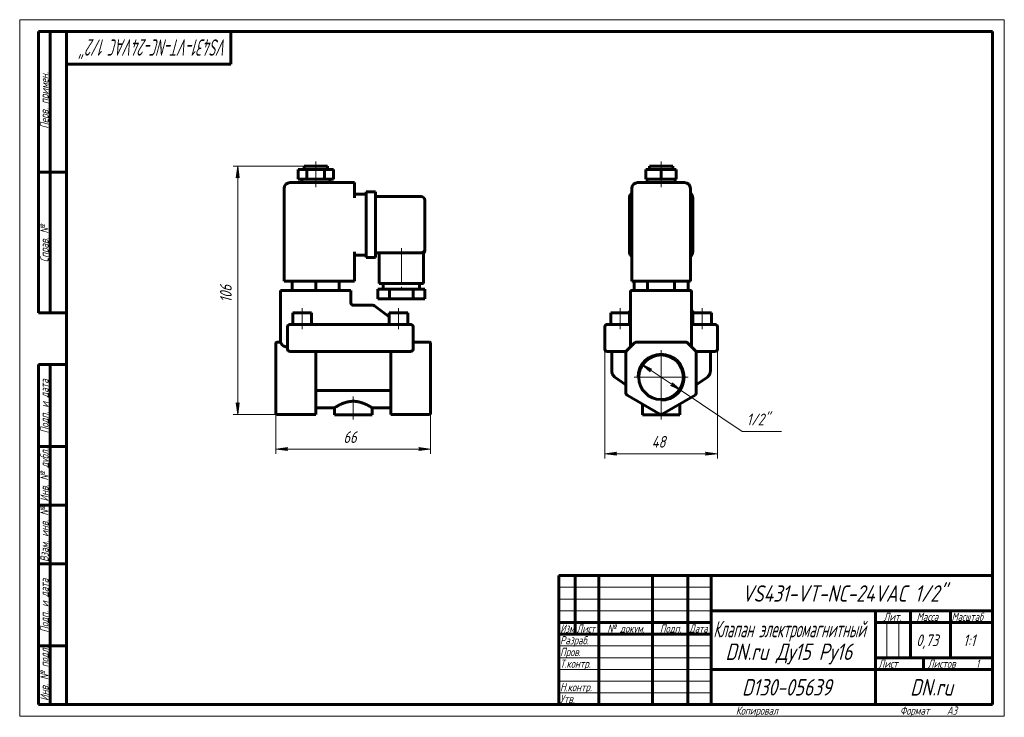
# Model space of a CAD drawing. Header units: millimetres. Extents: x 0 to 420, y 0 to 297.
import ezdxf

# ---------------------------------------------------------------- set-up
doc = ezdxf.new("R2010")
doc.units = ezdxf.units.MM
for name, pattern in [('K5LT_AXLED', [19.5, 15, -1.5, 1.5, -1.5]), ('K5LT_BASIC', [0]), ('K5LT_THIN', [0])]:
    doc.linetypes.add(name, pattern=pattern)
doc.layers.add('Системный слой', color=7, linetype='Continuous')
doc.layers.add('Системный слой (1)', color=251, linetype='Continuous', true_color=0x6c6c6c)
doc.styles.add('KDIMTEXTSTYLE', font='GOST_AU.SHX', dxfattribs={"width": 0.96, "oblique": 15, "height": 5})
doc.styles.add('KTEXTSTYLE', font='GOST_AU.SHX', dxfattribs={"width": 0.96, "height": 5})
doc.dimstyles.new('KDIMSTYLE (1.00)', dxfattribs={"dimtxt": 5, "dimasz": 1, "dimexe": 2, "dimexo": 0, "dimgap": 1, "dimtad": 1, "dimtxsty": 'KDIMTEXTSTYLE', "dimsah": 1, "dimcen": 0, "dimdle": 1, "dimadec": 0, "dimazin": 0, "dimtfac": 0.667, "dimtmove": 0, "dimatfit": 3, "dimfxl": 1, "dimtvp": 1, "dimtolj": 1, "dimtzin": 0, "dimarcsym": 0})

# ---------------------------------------------------------------- blocks, each defined once
blk = doc.blocks.new('U0')
at = {"layer": 'Системный слой (1)', "color": 150, "linetype": 'K5LT_BASIC', "lineweight": 60, "true_color": 0x0080ff}
for p, q in [((286.6, 173.33), (286.6, 173.35)), ((286.64, 173.08), (286.6, 173.33)), ((286.68, 172.98), (286.64, 173.08)), ((286.7, 172.94), (286.68, 172.98)), ((286.71, 172.92), (286.7, 172.94)), ((286.71, 172.91), (286.71, 172.92)), ((286.72, 172.91), (286.71, 172.91)), ((286.72, 172.9), (286.72, 172.91)), ((286.72, 172.89), (286.72, 172.9)), ((286.72, 172.9), (286.72, 172.9)), ((286.72, 172.9), (286.72, 172.9)), ((286.72, 172.9), (286.72, 172.9)), ((286.72, 172.9), (286.72, 172.9)), ((286.72, 172.9), (286.72, 172.9)), ((286.72, 172.9), (286.72, 172.9)), ((286.72, 172.9), (286.72, 172.9)), ((286.72, 172.9), (286.72, 172.9)), ((286.72, 172.9), (286.72, 172.9)), ((286.72, 172.9), (286.72, 172.9)), ((286.72, 172.9), (286.72, 172.9)), ((286.72, 172.9), (286.72, 172.9)), ((286.77, 172.83), (286.72, 172.89))]:
    blk.add_line(p, q, dxfattribs=at)
blk = doc.blocks.new('U1')
at = {"layer": 'Системный слой (1)', "color": 150, "linetype": 'K5LT_BASIC', "lineweight": 60, "true_color": 0x0080ff}
for p, q in [((258.6, 155.52), (258.6, 155.45)), ((258.6, 155.28), (258.6, 155.15))]:
    blk.add_line(p, q, dxfattribs=at)
blk = doc.blocks.new('U2')
at = {"layer": 'Системный слой (1)', "color": 150, "linetype": 'K5LT_BASIC', "lineweight": 60, "true_color": 0x0080ff}
for p, q in [((260.43, 172.83), (260.48, 172.89)), ((260.48, 172.89), (260.49, 172.9)), ((260.49, 172.91), (260.5, 172.92)), ((260.49, 172.9), (260.49, 172.91)), ((260.49, 172.91), (260.49, 172.91)), ((260.49, 172.9), (260.49, 172.9)), ((260.49, 172.9), (260.49, 172.9)), ((260.49, 172.9), (260.49, 172.9)), ((260.49, 172.9), (260.49, 172.9)), ((260.49, 172.9), (260.49, 172.9)), ((260.49, 172.9), (260.49, 172.9)), ((260.49, 172.9), (260.49, 172.9)), ((260.49, 172.9), (260.49, 172.9)), ((260.49, 172.9), (260.49, 172.9)), ((260.49, 172.9), (260.49, 172.9)), ((260.49, 172.9), (260.49, 172.9)), ((260.49, 172.9), (260.49, 172.9)), ((260.5, 172.92), (260.51, 172.94)), ((260.51, 172.94), (260.53, 172.98)), ((260.53, 172.98), (260.56, 173.08)), ((260.56, 173.08), (260.6, 173.33)), ((260.6, 173.33), (260.6, 173.35))]:
    blk.add_line(p, q, dxfattribs=at)
blk = doc.blocks.new('U3')
at = {"layer": 'Системный слой (1)', "color": 150, "linetype": 'K5LT_BASIC', "lineweight": 60, "true_color": 0x0080ff}
for p, q in [((288.6, 155.52), (288.6, 155.45)), ((288.6, 155.28), (288.6, 155.15))]:
    blk.add_line(p, q, dxfattribs=at)
blk = doc.blocks.new('U4')
at = {"layer": 'Системный слой (1)', "color": 150, "linetype": 'K5LT_BASIC', "lineweight": 60, "true_color": 0x0080ff}
for p, q in [((286.6, 181.57), (286.6, 173.35)), ((286.6, 173.35), (286.6, 157.57))]:
    blk.add_line(p, q, dxfattribs=at)
blk = doc.blocks.new('U5')
at = {"layer": 'Системный слой (1)', "color": 30, "linetype": 'K5LT_AXLED', "lineweight": 18, "true_color": 0xff8000}
for q in [(273.6, 156.07), (262.1, 144.57), (285.1, 144.57), (273.6, 133.07)]:
    blk.add_line((273.6, 144.57), q, dxfattribs=at)
blk = doc.blocks.new('D0')
at = {"layer": 'Системный слой (1)'}
for points in [[(254.1, 111.96), (254.6, 112.61), (249.6, 111.96), (254.6, 111.3)], [(297.6, 111.96), (292.6, 112.61), (293.1, 111.96), (292.6, 111.3)]]:
    blk.add_hatch(color=7, dxfattribs=at).paths.add_polyline_path(points)
at = {"layer": 'Системный слой (1)', "color": 7, "linetype": 'K5LT_THIN', "lineweight": 18}
for p, q in [((249.6, 161.32), (249.6, 109.96)), ((297.6, 161.32), (297.6, 109.96)), ((249.6, 111.96), (254.6, 112.61)), ((254.6, 111.3), (249.6, 111.96)), ((254.6, 112.61), (254.1, 111.96)), ((254.1, 111.96), (254.6, 111.3)), ((293.1, 111.96), (292.6, 112.61)), ((292.6, 112.61), (297.6, 111.96)), ((297.6, 111.96), (292.6, 111.3)), ((292.6, 111.3), (293.1, 111.96))]:
    blk.add_line(p, q, dxfattribs=at)
blk.add_wipeout([(269.58, 112.96), (269.58, 120.34), (277.3, 120.34), (277.3, 112.96)]).dxf.layer = 'Системный слой (1)'
blk.add_line((249.6, 111.96), (297.6, 111.96), dxfattribs=at)
at = {"layer": 'Системный слой (1)', "color": 7, "insert": (269.58, 119.54), "char_height": 5, "attachment_point": 1, "style": 'KTEXTSTYLE'}
blk.add_mtext('\\H5.0;\\W1.000;\\Q15;\\Q15;\\W0.965;48', dxfattribs=at)
blk = doc.blocks.new('KDIMARROW_01')
at = {"layer": 'Системный слой'}
blk.add_hatch(color=0, dxfattribs=at).paths.add_polyline_path([(0, 0), (-5, 0.66), (-4.5, 0), (-5, -0.66)])
at = {"layer": 'Системный слой', "color": 0, "linetype": 'K5LT_THIN', "lineweight": 18}
for p, q in [((-4.5, 0), (-5, 0.66)), ((-5, 0.66), (0, 0)), ((0, 0), (-5, -0.66)), ((-5, -0.66), (-4.5, 0))]:
    blk.add_line(p, q, dxfattribs=at)
at = {"layer": 'Системный слой (1)', "color": 0, "linetype": 'K5LT_THIN', "lineweight": 18}
blk.add_line((109.29, 144.57), (108.29, 144.57), dxfattribs=at)
blk = doc.blocks.new('D1')
at = {"layer": 'Системный слой (1)'}
for points in [[(269.61, 148.03), (265.08, 150.26), (268.87, 146.93), (268.83, 147.76)], [(282.12, 138.87), (278.33, 142.2), (278.38, 141.37), (277.6, 141.1)]]:
    blk.add_hatch(color=7, dxfattribs=at).paths.add_polyline_path(points)
at = {"layer": 'Системный слой (1)', "color": 7, "linetype": 'K5LT_THIN', "lineweight": 18}
for p, q in [((265.08, 150.26), (269.61, 148.03)), ((268.87, 146.93), (265.08, 150.26)), ((265.08, 150.26), (282.12, 138.87)), ((269.61, 148.03), (268.83, 147.76)), ((268.83, 147.76), (268.87, 146.93)), ((277.6, 141.1), (278.38, 141.37)), ((282.12, 138.87), (277.6, 141.1)), ((278.38, 141.37), (278.33, 142.2)), ((278.33, 142.2), (282.12, 138.87))]:
    blk.add_line(p, q, dxfattribs=at)
blk.add_wipeout([(310.12, 122.49), (310.12, 129.87), (322.41, 129.87), (322.41, 122.49)]).dxf.layer = 'Системный слой (1)'
for p, q in [((282.12, 138.87), (308.12, 121.49)), ((308.12, 121.49), (324.92, 121.49))]:
    blk.add_line(p, q, dxfattribs=at)
at = {"layer": 'Системный слой (1)', "color": 7, "insert": (310.12, 129.08), "char_height": 5, "attachment_point": 1, "style": 'KTEXTSTYLE'}
blk.add_mtext('\\H5.0;\\W1.000;\\Q15;\\Q15;\\W0.965;1/2"', dxfattribs=at)
blk = doc.blocks.new('U6')
at = {"layer": 'Системный слой (1)', "color": 150, "linetype": 'K5LT_BASIC', "lineweight": 60, "true_color": 0x0080ff}
for p, q in [((126.29, 131.57), (134.29, 131.57)), ((150.29, 131.57), (158.29, 131.57))]:
    blk.add_line(p, q, dxfattribs=at)
blk = doc.blocks.new('U7')
at = {"layer": 'Системный слой (1)', "color": 150, "linetype": 'K5LT_BASIC', "lineweight": 60, "true_color": 0x0080ff}
for p, q in [((172.79, 199.07), (172.79, 199.07)), ((172.79, 199.07), (172.79, 198.68)), ((172.79, 198.68), (172.79, 198.68)), ((172.79, 198.68), (172.79, 198.68))]:
    blk.add_line(p, q, dxfattribs=at)
blk = doc.blocks.new('D2')
at = {"layer": 'Системный слой (1)'}
for points in [[(109.29, 113.96), (114.29, 114.61), (113.79, 113.96), (114.29, 113.3)], [(170.29, 113.3), (175.29, 113.96), (170.29, 114.61), (170.79, 113.96)]]:
    blk.add_hatch(color=7, dxfattribs=at).paths.add_polyline_path(points)
at = {"layer": 'Системный слой (1)', "color": 7, "linetype": 'K5LT_THIN', "lineweight": 18}
for p, q in [((109.29, 129.29), (109.29, 111.96)), ((175.29, 129.29), (175.29, 111.96)), ((109.29, 113.96), (114.29, 114.61)), ((114.29, 113.3), (109.29, 113.96)), ((114.29, 114.61), (113.79, 113.96)), ((113.79, 113.96), (114.29, 113.3)), ((170.79, 113.96), (170.29, 114.61)), ((170.29, 114.61), (175.29, 113.96)), ((175.29, 113.96), (170.29, 113.3)), ((170.29, 113.3), (170.79, 113.96))]:
    blk.add_line(p, q, dxfattribs=at)
blk.add_wipeout([(138.08, 114.96), (138.08, 122.34), (146.17, 122.34), (146.17, 114.96)]).dxf.layer = 'Системный слой (1)'
blk.add_line((109.29, 113.96), (175.29, 113.96), dxfattribs=at)
at = {"layer": 'Системный слой (1)', "color": 7, "insert": (138.08, 121.54), "char_height": 5, "attachment_point": 1, "style": 'KTEXTSTYLE'}
blk.add_mtext('\\H5.0;\\W1.000;\\Q15;\\Q15;\\W0.965;66', dxfattribs=at)
blk = doc.blocks.new('D3')
at = {"layer": 'Системный слой (1)'}
for points in [[(93.69, 229.57), (93.03, 234.57), (92.37, 229.57), (93.03, 230.07)], [(93.03, 128.72), (93.69, 133.72), (93.03, 133.22), (92.37, 133.72)]]:
    blk.add_hatch(color=7, dxfattribs=at).paths.add_polyline_path(points)
at = {"layer": 'Системный слой (1)', "color": 7, "linetype": 'K5LT_THIN', "lineweight": 18}
for p, q in [((121.29, 234.57), (91.03, 234.57)), ((92.37, 229.57), (93.03, 234.57)), ((93.03, 234.57), (93.69, 229.57)), ((93.03, 230.07), (92.37, 229.57)), ((93.69, 229.57), (93.03, 230.07)), ((93.03, 128.72), (92.37, 133.72)), ((92.37, 133.72), (93.03, 133.22)), ((93.03, 133.22), (93.69, 133.72)), ((93.69, 133.72), (93.03, 128.72)), ((118.04, 128.72), (91.03, 128.72))]:
    blk.add_line(p, q, dxfattribs=at)
blk.add_wipeout([(92.03, 176.43), (84.65, 176.43), (84.65, 186.44), (92.03, 186.44)]).dxf.layer = 'Системный слой (1)'
blk.add_line((93.03, 234.57), (93.03, 128.72), dxfattribs=at)
at = {"layer": 'Системный слой (1)', "color": 7, "insert": (85.45, 176.43), "char_height": 5, "attachment_point": 1, "rotation": 90, "style": 'KTEXTSTYLE'}
blk.add_mtext('\\H5.0;\\W1.000;\\Q15;\\Q15;\\W0.965;106', dxfattribs=at)
blk = doc.blocks.new('U8')
at = {"color": 7, "linetype": 'K5LT_THIN', "lineweight": 18}
for p, q in [((0, 0), (0, 297)), ((0, 297), (420, 297)), ((420, 297), (420, 0)), ((230, 55), (295, 55)), ((230, 50), (295, 50)), ((230, 45), (295, 45)), ((369.96, 25), (369.96, 40)), ((374.98, 25), (374.98, 40)), ((230, 30), (295, 30)), ((230, 25), (295, 25)), ((230, 20), (295, 20)), ((230, 15), (295, 15)), ((230, 10), (295, 10)), ((420, 0), (0, 0))]:
    blk.add_line(p, q, dxfattribs=at)
at = {"color": 150, "linetype": 'K5LT_BASIC', "lineweight": 60, "true_color": 0x0080ff}
for p, q in [((8, 172), (8, 292)), ((20, 292), (8, 292)), ((13, 172), (13, 292)), ((20, 5), (20, 292)), ((20, 292), (415, 292)), ((90, 292), (90, 278)), ((415, 292), (415, 5)), ((90, 278), (20, 278)), ((20, 232), (8, 232)), ((20, 172), (8, 172)), ((8, 5), (8, 150)), ((20, 150), (8, 150)), ((13, 5), (13, 150)), ((20, 115), (8, 115)), ((20, 90), (8, 90)), ((20, 65), (8, 65)), ((230, 60), (415, 60)), ((230, 5), (230, 60)), ((237, 35), (237, 60)), ((247, 5), (247, 60)), ((270, 5), (270, 60)), ((285, 5), (285, 60)), ((295, 5), (295, 60)), ((295, 45), (415, 45)), ((365, 5), (365, 45)), ((380, 25), (380, 45)), ((397, 25), (397, 45)), ((230, 40), (295, 40)), ((365, 40), (380, 40)), ((380, 40), (415, 40)), ((230, 35), (295, 35)), ((20, 30), (8, 30)), ((365, 25), (415, 25)), ((385.57, 20), (385.57, 25)), ((295, 20), (365, 20)), ((365, 20), (415, 20)), ((20, 5), (8, 5)), ((415, 5), (20, 5))]:
    blk.add_line(p, q, dxfattribs=at)
at = {"color": 7, "attachment_point": 1, "style": 'KTEXTSTYLE'}
for s, insert, char_height, rotation in [('\\H5.0;\\W1.000;\\Q15;\\Q15;\\W0.682;\\H7.00;VS431-VT-NC-24VAC 1/2"', (88.63, 281.64), 7, 180), ('\\H5.0;\\W1.000;\\Q15;\\Q15;\\W0.965;\\H3.50;Перв. примен.', (8.82, 250.52), 3.5, 90), ('\\H5.0;\\W1.000;\\Q15;\\Q15;\\W0.965;\\H3.50;Справ. №', (8.82, 193.63), 3.5, 90), ('\\H5.0;\\W1.000;\\Q15;\\Q15;\\W0.965;\\H3.50;Подп. и дата', (8.82, 120.66), 3.5, 90), ('\\H5.0;\\W1.000;\\Q15;\\Q15;\\W0.965;\\H3.50;Инв. № дубл.', (8.82, 91.57), 3.5, 90), ('\\H5.0;\\W1.000;\\Q15;\\Q15;\\W0.965;\\H3.50;Взам. инв. №', (8.82, 65.8), 3.5, 90), ('\\H5.0;\\W1.000;\\Q15;\\Q15;\\W0.965;\\H3.50;Подп. и дата', (8.82, 35.66), 3.5, 90), ('\\H5.0;\\W1.000;\\Q15;\\Q15;\\W0.965;\\H3.50;Инв. № подл.', (8.82, 6.57), 3.5, 90)]:
    blk.add_mtext(s, dxfattribs=dict(at, insert=insert, char_height=char_height, rotation=rotation))
for s, insert, char_height in [('\\H5.0;\\W1.000;\\Q15;\\Q15;\\W0.965;\\H7.00;VS431-VT-NC-24VAC 1/2"', (308.07, 55.86), 7), ('\\H5.0;\\W1.000;\\Q15;\\Q15;\\W0.965;\\H3.50;Лит.', (368.47, 44.18), 3.5), ('\\H5.0;\\W1.000;\\Q15;\\Q15;\\W0.965;\\H3.50;Масса', (382.58, 44.18), 3.5), ('\\H5.0;\\W1.000;\\Q15;\\Q15;\\W0.930;\\H3.50;Масштаб', (397.52, 44.18), 3.5), ('\\H5.0;\\W1.000;\\Q15;\\Q15;\\W0.784;\\H3.50;Изм.', (230.62, 39.18), 3.5), ('\\H5.0;\\W1.000;\\Q15;\\Q15;\\W0.799;\\H3.50;Лист', (237.61, 39.18), 3.5), ('\\H5.0;\\W1.000;\\Q15;\\Q15;\\W0.965;\\H3.50;№ докум.', (250.63, 39.18), 3.5), ('\\H5.0;\\W1.000;\\Q15;\\Q15;\\W0.965;\\H3.50;Подп.', (273.1, 39.18), 3.5), ('\\H5.0;\\W1.000;\\Q15;\\Q15;\\W0.799;\\H3.50;Дата', (285.61, 39.18), 3.5), ('\\H5.0;\\W1.000;\\Q15;\\Q15;\\W0.672;\\H7.00;Клапан электромагнитный', (295.88, 40.69), 7), ('\\H5.0;\\W1.000;\\Q15;\\Q15;\\W0.965;\\H3.50;Разраб.', (230.5, 34.18), 3.5), ('\\H5.0;\\W1.000;\\Q15;\\Q15;\\W0.965;0,73', (382.43, 34.9), 5), ('\\H5.0;\\W1.000;\\Q15;\\Q15;\\W0.965;{\\c16711680;1:1}', (402.44, 34.9), 5), ('\\H5.0;\\W1.000;\\Q15;\\Q15;\\W0.965;\\H7.00;DN.ru Ду15 Ру16', (301.04, 31.02), 7), ('\\H5.0;\\W1.000;\\Q15;\\Q15;\\W0.965;\\H3.50;Пров.', (230.5, 29.18), 3.5), ('\\H5.0;\\W1.000;\\Q15;\\Q15;\\W0.965;\\H3.50;Т.контр.', (230.5, 24.18), 3.5), ('\\H5.0;\\W1.000;\\Q15;\\Q15;\\W0.965;\\H3.50;Лист', (366.32, 24.18), 3.5), ('\\H5.0;\\W1.000;\\Q15;\\Q15;\\W0.965;\\H3.50;Листов', (387.36, 24.18), 3.5), ('\\H5.0;\\W1.000;\\Q15;\\Q15;\\W0.965;\\H3.50;1', (407.91, 24.18), 3.5), ('\\H5.0;\\W1.000;\\Q15;\\Q15;\\W0.965;\\H3.50;Н.контр.', (230.5, 14.18), 3.5), ('\\H5.0;\\W1.000;\\Q15;\\Q15;\\W0.965;\\H7.00;D130-05639', (308.08, 15.86), 7), ('\\H5.0;\\W1.000;\\Q15;\\Q15;\\W0.965;\\H7.00;DN.ru', (379.84, 15.86), 7), ('\\H5.0;\\W1.000;\\Q15;\\Q15;\\W0.965;\\H3.50;Утв.', (230.5, 9.18), 3.5), ('\\H5.0;\\W1.000;\\Q15;\\Q15;\\W0.965;\\H3.50;Копировал', (305.5, 4.18), 3.5), ('\\H5.0;\\W1.000;\\Q15;\\Q15;\\W0.965;\\H3.50;Формат', (375.5, 4.18), 3.5), ('\\H5.0;\\W1.000;\\Q15;\\Q15;\\W0.965;\\H3.50;A3', (395.5, 4.18), 3.5)]:
    blk.add_mtext(s, dxfattribs=dict(at, insert=insert, char_height=char_height))

msp = doc.modelspace()

# ---------------------------------------------------------------- linework, layer by layer
at = {"layer": 'Системный слой (1)', "color": 30, "linetype": 'K5LT_AXLED', "lineweight": 18, "true_color": 0xff8000}
for p, q in [((126.294, 231.065), (126.294, 236.565)), ((273.603, 231.065), (273.603, 236.565)), ((126.294, 225.565), (126.294, 231.065)), ((273.603, 225.565), (273.603, 231.065)), ((162.794, 199.565), (162.794, 180.065)), ((120.544, 165.065), (120.544, 174.065)), ((161.544, 165.065), (161.544, 174.065)), ((256.103, 165.065), (256.103, 174.065)), ((291.103, 165.065), (291.103, 174.065)), ((142.294, 136.318), (142.294, 126.565)), ((273.603, 126.565), (273.603, 136.318))]:
    msp.add_line(p, q, dxfattribs=at)
at = {"layer": 'Системный слой (1)', "color": 150, "linetype": 'K5LT_BASIC', "lineweight": 60, "true_color": 0x0080ff}
for p, q in [((118.794, 229.065), (118.794, 233.065)), ((118.794, 233.065), (122.544, 233.065)), ((121.294, 234.565), (131.294, 234.565)), ((121.294, 233.065), (121.294, 234.565)), ((122.544, 233.065), (130.044, 233.065)), ((122.544, 229.065), (122.544, 233.065)), ((130.044, 233.065), (133.794, 233.065)), ((130.044, 229.065), (130.044, 233.065)), ((131.294, 233.065), (131.294, 234.565)), ((133.794, 229.065), (133.794, 233.065)), ((267.108, 233.065), (273.603, 233.065)), ((267.108, 229.065), (267.108, 233.065)), ((268.603, 234.565), (278.603, 234.565)), ((268.603, 233.065), (268.603, 234.565)), ((273.603, 229.065), (273.603, 233.065)), ((273.603, 233.065), (280.098, 233.065)), ((278.603, 233.065), (278.603, 234.565)), ((280.098, 229.065), (280.098, 233.065)), ((142.794, 227.565), (115.294, 227.565)), ((118.794, 229.065), (122.544, 229.065)), ((120.294, 227.565), (120.294, 229.065)), ((122.544, 229.065), (130.044, 229.065)), ((130.044, 229.065), (133.794, 229.065)), ((132.294, 227.565), (132.294, 229.065)), ((142.794, 227.565), (142.794, 225.065)), ((283.603, 227.565), (263.603, 227.565)), ((267.108, 229.065), (273.603, 229.065)), ((267.603, 227.565), (267.603, 229.065)), ((273.603, 229.065), (280.098, 229.065)), ((279.603, 227.565), (279.603, 229.065)), ((112.794, 185.565), (112.794, 225.065)), ((142.794, 221.065), (142.794, 225.065)), ((147.794, 221.065), (147.794, 223.565)), ((147.794, 223.565), (151.794, 223.565)), ((151.794, 223.565), (151.794, 221.065)), ((261.103, 185.565), (261.103, 225.065)), ((286.103, 185.565), (286.103, 225.065)), ((142.794, 222.565), (147.794, 222.565)), ((147.794, 221.065), (147.794, 198.065)), ((151.794, 221.565), (171.294, 221.565)), ((151.794, 221.065), (151.794, 198.065)), ((172.794, 220.065), (172.794, 199.065)), ((260.103, 198.065), (260.103, 221.065)), ((287.103, 221.065), (287.103, 198.065)), ((142.794, 185.565), (142.794, 198.065)), ((147.794, 195.565), (147.794, 198.065)), ((151.794, 198.065), (151.794, 195.565)), ((151.794, 197.565), (171.294, 197.565)), ((153.294, 197.565), (153.294, 184.565)), ((171.294, 197.565), (172.294, 197.565)), ((172.294, 197.565), (172.294, 184.565)), ((172.794, 199.065), (172.794, 198.683)), ((172.794, 198.807), (172.794, 198.822)), ((172.794, 198.683), (172.794, 198.683)), ((172.794, 198.683), (172.794, 198.683)), ((142.794, 196.565), (147.794, 196.565)), ((147.794, 195.565), (151.794, 195.565)), ((115.294, 185.565), (112.794, 185.565)), ((115.294, 185.565), (142.794, 185.565)), ((116.294, 185.565), (116.294, 181.565)), ((126.294, 185.565), (126.294, 181.565)), ((136.294, 185.565), (136.294, 181.565)), ((263.603, 185.565), (261.103, 185.565)), ((262.056, 185.565), (262.056, 181.565)), ((263.603, 185.565), (283.603, 185.565)), ((267.829, 185.565), (267.829, 181.565)), ((279.376, 185.565), (279.376, 181.565)), ((286.103, 185.565), (283.603, 185.565)), ((285.15, 185.565), (285.15, 181.565)), ((111.294, 181.565), (111.294, 159.565)), ((111.294, 181.565), (113.794, 181.565)), ((138.794, 181.565), (113.794, 181.565)), ((138.794, 181.565), (141.294, 181.565)), ((141.294, 181.565), (141.294, 176.055)), ((152.794, 182.065), (152.794, 178.065)), ((157.794, 182.065), (152.794, 182.065)), ((172.294, 184.565), (153.294, 184.565)), ((155.044, 184.565), (155.044, 182.065)), ((167.794, 182.065), (157.794, 182.065)), ((157.794, 182.065), (157.794, 178.065)), ((167.794, 182.065), (167.794, 178.065)), ((172.794, 182.065), (167.794, 182.065)), ((170.544, 184.565), (170.544, 182.065)), ((172.794, 182.065), (172.794, 178.065)), ((260.603, 181.565), (263.103, 181.565)), ((260.603, 181.565), (260.603, 157.565)), ((284.103, 181.565), (263.103, 181.565)), ((284.103, 181.565), (286.603, 181.565)), ((157.794, 178.065), (152.794, 178.065)), ((167.794, 178.065), (157.794, 178.065)), ((172.794, 178.065), (167.794, 178.065)), ((141.294, 176.21), (141.294, 176.055)), ((141.294, 176.055), (141.294, 176.055)), ((141.294, 176.055), (141.294, 176.055)), ((142.294, 175.275), (142.294, 175.275)), ((150.706, 175.275), (142.294, 175.275)), ((151.312, 175.071), (157.544, 170.325)), ((260.487, 172.902), (259.388, 172.065)), ((286.719, 172.902), (287.817, 172.065)), ((116.544, 172.065), (124.544, 172.065)), ((116.544, 167.065), (116.544, 172.065)), ((124.544, 167.065), (124.544, 172.065)), ((157.544, 167.065), (157.544, 172.065)), ((157.544, 172.065), (165.544, 172.065)), ((165.544, 167.065), (165.544, 172.065)), ((252.103, 172.065), (260.103, 172.065)), ((252.103, 167.065), (252.103, 172.065)), ((260.103, 167.065), (260.103, 172.065)), ((287.103, 172.065), (295.103, 172.065)), ((287.103, 167.065), (287.103, 172.065)), ((295.103, 167.065), (295.103, 172.065)), ((114.294, 166.065), (114.294, 156.565)), ((115.294, 167.065), (117.294, 167.065)), ((164.794, 167.065), (117.294, 167.065)), ((164.794, 167.065), (166.794, 167.065)), ((167.794, 156.565), (167.794, 166.065)), ((249.603, 166.065), (249.603, 156.565)), ((250.603, 167.065), (252.603, 167.065)), ((252.603, 167.065), (260.603, 167.065)), ((286.603, 167.065), (294.603, 167.065)), ((294.603, 167.065), (296.603, 167.065)), ((297.603, 166.065), (297.603, 156.565)), ((109.294, 158.919), (109.294, 159.065)), ((109.294, 155.505), (109.294, 158.919)), ((109.294, 155.151), (109.294, 155.505)), ((111.295, 159.565), (109.794, 159.565)), ((113.794, 157.565), (114.294, 157.565)), ((117.294, 155.565), (115.294, 155.565)), ((117.294, 155.565), (164.794, 155.565)), ((126.294, 137.803), (126.294, 155.565)), ((158.294, 137.803), (158.294, 155.565)), ((166.794, 155.565), (164.794, 155.565)), ((167.794, 159.565), (174.794, 159.565)), ((175.294, 159.065), (175.294, 158.919)), ((175.294, 155.505), (175.294, 158.919)), ((175.294, 155.505), (175.294, 155.151)), ((252.603, 155.565), (250.603, 155.565)), ((252.603, 155.565), (252.603, 147.09)), ((252.603, 155.565), (258.603, 155.565)), ((258.603, 155.565), (258.892, 155.855)), ((258.603, 155.565), (258.603, 155.151)), ((262.31, 159.272), (258.896, 155.858)), ((284.189, 159.565), (263.017, 159.565)), ((288.31, 155.858), (284.896, 159.272)), ((288.603, 155.565), (288.313, 155.855)), ((288.603, 155.565), (288.603, 155.565)), ((288.603, 155.565), (288.603, 155.151)), ((288.603, 155.565), (294.603, 155.565)), ((294.603, 155.565), (294.603, 147.09)), ((296.603, 155.565), (294.603, 155.565)), ((109.294, 137.803), (109.294, 155.151)), ((175.294, 137.803), (175.294, 155.151)), ((258.603, 155.151), (258.603, 137.803)), ((288.603, 137.803), (288.603, 155.151)), ((258.603, 141.265), (253.861, 144.647)), ((293.345, 144.647), (288.603, 141.265)), ((127.305, 138.917), (157.282, 138.917)), ((109.294, 137.37), (109.294, 137.803)), ((109.294, 129.287), (109.294, 137.37)), ((126.294, 137.803), (126.294, 136.937)), ((126.294, 128.854), (126.294, 136.937)), ((158.294, 136.937), (158.294, 137.803)), ((158.294, 128.854), (158.294, 136.937)), ((175.294, 137.803), (175.294, 137.37)), ((175.294, 129.287), (175.294, 137.37)), ((259.103, 136.937), (273.103, 128.854)), ((274.103, 128.854), (288.103, 136.937)), ((134.294, 131.565), (134.294, 128.565)), ((150.294, 131.565), (150.294, 128.565)), ((265.603, 133.184), (265.603, 128.565)), ((281.603, 133.184), (281.603, 128.565)), ((109.294, 129.22), (109.294, 129.287)), ((109.794, 128.72), (126.294, 128.72)), ((126.294, 128.854), (126.294, 128.72)), ((150.294, 128.565), (134.294, 128.565)), ((158.294, 128.72), (158.294, 128.854)), ((158.294, 128.72), (174.794, 128.72)), ((175.294, 129.287), (175.294, 129.22)), ((281.603, 128.565), (265.603, 128.565))]:
    msp.add_line(p, q, dxfattribs=at)
msp.add_circle((273.603, 144.565), 9.5, dxfattribs=at)
for centre, radius, start, end in [((115.294, 225.065), 2.5, 90, 180), ((263.603, 225.065), 2.5, 90, 180), ((283.603, 225.065), 2.5, 0, 90), ((262.603, 221.065), 2.5, 126.8699, 180), ((284.603, 221.065), 2.5, 0, 53.1301), ((171.294, 220.065), 1.5, 0, 90), ((171.294, 199.065), 1.5, 270, 0), ((171.294, 199.065), 1.5, 270.44711, 0), ((171.294, 198.683), 1.5, 311.81031, 0), ((262.603, 198.065), 2.5, 180, 233.1301), ((284.603, 198.065), 2.5, 306.8699, 0), ((142.294, 176.275), 1, 180, 270), ((150.706, 174.275), 1, 52.70853, 90), ((115.294, 166.065), 1, 90, 180), ((166.794, 166.065), 1, 0, 90), ((250.603, 166.065), 1, 90, 180), ((296.603, 166.065), 1, 0, 90), ((109.794, 159.065), 0.5, 90, 180), ((115.294, 156.565), 1, 180, 270), ((166.794, 156.565), 1, 270, 0), ((174.794, 159.065), 0.5, 0, 90), ((250.603, 156.565), 1, 180, 270), ((259.603, 155.151), 1, 135, 180), ((263.017, 158.565), 1, 90, 135), ((284.189, 158.565), 1, 45, 90), ((287.603, 155.151), 1, 0, 45), ((296.603, 156.565), 1, 270, 0), ((259.603, 137.803), 1, 180, 240), ((287.603, 137.803), 1, 300, 0), ((109.794, 129.22), 0.5, 180, 270), ((174.794, 129.22), 0.5, 270, 0), ((273.603, 129.72), 1, 240, 300)]:
    msp.add_arc(centre, radius, start, end, dxfattribs=at)
at = {"layer": 'Системный слой (1)', "color": 7, "linetype": 'K5LT_THIN', "lineweight": 18}
msp.add_arc((273.603, 144.565), 10.247, 270, 180, dxfattribs=at)
at = {"layer": 'Системный слой (1)', "color": 150, "linetype": 'K5LT_BASIC', "lineweight": 60, "true_color": 0x0080ff}
for start_param, end_param in [(0.0004646, 0.0005387), (0, 0.0002688), (0.0002688, 0.0004646)]:
    msp.add_ellipse((142.294, 176.055), major_axis=(-1, 0), ratio=0.8913849, start_param=start_param, end_param=end_param, dxfattribs=at)
for points, knots in [([(172.794, 198.683), (172.794, 198.683), (172.794, 198.683), (172.794, 198.679), (172.794, 198.675), (172.793, 198.667), (172.793, 198.663), (172.793, 198.65), (172.793, 198.641), (172.792, 198.616), (172.791, 198.599), (172.788, 198.548), (172.784, 198.514), (172.771, 198.415), (172.758, 198.35), (172.722, 198.221), (172.7, 198.158), (172.648, 198.035), (172.618, 197.975), (172.549, 197.86), (172.511, 197.805), (172.428, 197.7), (172.384, 197.651), (172.329, 197.598), (172.322, 197.592), (172.314, 197.584), (172.313, 197.583), (172.306, 197.577), (172.3, 197.571), (172.294, 197.565)], [0.0015295, 0.0015295, 0.0015295, 0.0015295, 0.0061182, 0.0061182, 0.146493, 0.146493, 0.2975747, 0.2975747, 0.599738, 0.599738, 1.2040646, 1.2040646, 2.4127178, 2.4127178, 4.7757915, 4.7757915, 7.1589078, 7.1589078, 9.54946, 9.54946, 11.9358385, 11.9358385, 14.3022232, 14.3022232, 14.6500446, 14.6500446, 14.6901943, 14.6901943, 14.9968073, 14.9968073, 14.9968073, 14.9968073]), ([(172.794, 198.683), (172.794, 198.683), (172.794, 198.683), (172.794, 198.679), (172.794, 198.675), (172.793, 198.667), (172.793, 198.662), (172.793, 198.658), (172.793, 198.658), (172.793, 198.648), (172.793, 198.639), (172.792, 198.612), (172.791, 198.594), (172.787, 198.54), (172.783, 198.504), (172.769, 198.402), (172.755, 198.337), (172.718, 198.209), (172.696, 198.146), (172.642, 198.023), (172.611, 197.963), (172.542, 197.849), (172.503, 197.794), (172.419, 197.69), (172.374, 197.641), (172.323, 197.592), (172.319, 197.588), (172.311, 197.581), (172.307, 197.577), (172.303, 197.574)], [0.0042382, 0.0042382, 0.0042382, 0.0042382, 0.0127147, 0.0127147, 0.1526946, 0.1526946, 0.3017981, 0.3017981, 0.3138657, 0.3138657, 0.636208, 0.636208, 1.2808924, 1.2808924, 2.5702613, 2.5702613, 4.9372312, 4.9372312, 7.3230303, 7.3230303, 9.7140965, 9.7140965, 12.1012467, 12.1012467, 14.4681782, 14.4681782, 14.6506356, 14.6506356, 14.8464861, 14.8464861, 14.8464861, 14.8464861]), ([(172.794, 198.683), (172.794, 198.676), (172.794, 198.669), (172.793, 198.655), (172.793, 198.647), (172.793, 198.631), (172.792, 198.623), (172.792, 198.608), (172.791, 198.6), (172.79, 198.583), (172.79, 198.574), (172.789, 198.566)], [0, 0, 0, 0, 0.8773534, 0.8773534, 1.8773534, 1.8773534, 2.8773534, 2.8773534, 3.8773534, 3.8773534, 5, 5, 5, 5]), ([(172.794, 198.683), (172.794, 198.676), (172.794, 198.669), (172.793, 198.655), (172.793, 198.647), (172.793, 198.631), (172.792, 198.623), (172.792, 198.607), (172.791, 198.599), (172.79, 198.583), (172.79, 198.574), (172.789, 198.565)], [0, 0, 0, 0, 0.8742674, 0.8742674, 1.8742674, 1.8742674, 2.8742674, 2.8742674, 3.8742674, 3.8742674, 5, 5, 5, 5]), ([(141.294, 176.275), (141.294, 176.273), (141.294, 176.271), (141.294, 176.267), (141.294, 176.265), (141.294, 176.26), (141.294, 176.258), (141.294, 176.254), (141.294, 176.252), (141.294, 176.248), (141.294, 176.246), (141.294, 176.244)], [0, 0, 0, 0, 0.4, 0.4, 0.8, 0.8, 1.2, 1.2, 1.6, 1.6, 2, 2, 2, 2]), ([(142.294, 175.275), (142.248, 175.275), (142.202, 175.278), (142.111, 175.291), (142.066, 175.3), (141.976, 175.325), (141.933, 175.341), (141.847, 175.379), (141.805, 175.401), (141.726, 175.451), (141.687, 175.478), (141.615, 175.539), (141.58, 175.573), (141.516, 175.644), (141.487, 175.682), (141.434, 175.762), (141.41, 175.804), (141.37, 175.89), (141.352, 175.934), (141.333, 175.996), (141.328, 176.013), (141.321, 176.041), (141.319, 176.052), (141.316, 176.066), (141.315, 176.071), (141.311, 176.087), (141.309, 176.1), (141.302, 176.144), (141.298, 176.175), (141.295, 176.22), (141.294, 176.234), (141.294, 176.257), (141.294, 176.266), (141.294, 176.275)], [0, 0, 0, 0, 1.6624192, 1.6624192, 3.3349157, 3.3349157, 5.0249818, 5.0249818, 6.7270673, 6.7270673, 8.4343305, 8.4343305, 10.1659047, 10.1659047, 11.9074943, 11.9074943, 13.6438397, 13.6438397, 15.3628677, 15.3628677, 16.0056146, 16.0056146, 16.4033081, 16.4033081, 16.5598581, 16.5598581, 17.0217443, 17.0217443, 18.1702238, 18.1702238, 18.6626588, 18.6626588, 19, 19, 19, 19]), ([(111.423, 159.272), (111.421, 159.278), (111.417, 159.288), (111.412, 159.303), (111.407, 159.318), (111.402, 159.332), (111.397, 159.346), (111.392, 159.359), (111.387, 159.372), (111.382, 159.385), (111.377, 159.397), (111.372, 159.41), (111.366, 159.425), (111.358, 159.443), (111.35, 159.463), (111.342, 159.481), (111.334, 159.497), (111.327, 159.512), (111.319, 159.529), (111.31, 159.545), (111.303, 159.557), (111.298, 159.564), (111.296, 159.565), (111.295, 159.565)], [0, 0, 0, 0, 0.0292172, 0.0580562, 0.0866288, 0.1147828, 0.1427663, 0.1704726, 0.1980395, 0.2253545, 0.2525879, 0.2825013, 0.3151604, 0.3624693, 0.4216852, 0.4807683, 0.5279377, 0.5796443, 0.6515114, 0.7415329, 0.8313889, 0.916829, 1, 1, 1, 1]), ([(253.861, 144.647), (253.86, 144.648), (253.859, 144.648), (253.852, 144.653), (253.845, 144.658), (253.83, 144.669), (253.822, 144.675), (253.798, 144.693), (253.782, 144.705), (253.734, 144.743), (253.702, 144.768), (253.609, 144.846), (253.549, 144.901), (253.397, 145.052), (253.308, 145.152), (253.144, 145.365), (253.069, 145.477), (252.935, 145.711), (252.875, 145.833), (252.773, 146.084), (252.731, 146.213), (252.664, 146.474), (252.639, 146.606), (252.61, 146.85), (252.603, 146.961), (252.603, 147.078), (252.603, 147.084), (252.603, 147.09)], [0.0044965, 0.0044965, 0.0044965, 0.0044965, 0.017986, 0.017986, 0.178024, 0.178024, 0.3695374, 0.3695374, 0.7525644, 0.7525644, 1.5186183, 1.5186183, 3.050726, 3.050726, 5.5772136, 5.5772136, 8.1265174, 8.1265174, 10.6872087, 10.6872087, 13.2430992, 13.2430992, 15.7874058, 15.7874058, 17.8878391, 17.8878391, 17.9990735, 17.9990735, 17.9990735, 17.9990735]), ([(293.345, 144.647), (293.345, 144.648), (293.346, 144.648), (293.353, 144.653), (293.36, 144.658), (293.375, 144.669), (293.383, 144.675), (293.408, 144.693), (293.424, 144.705), (293.472, 144.743), (293.504, 144.768), (293.597, 144.846), (293.656, 144.901), (293.809, 145.052), (293.897, 145.152), (294.061, 145.365), (294.136, 145.477), (294.271, 145.711), (294.33, 145.833), (294.432, 146.084), (294.475, 146.213), (294.542, 146.474), (294.567, 146.606), (294.595, 146.85), (294.602, 146.961), (294.603, 147.078), (294.603, 147.084), (294.603, 147.09)], [0.0044965, 0.0044965, 0.0044965, 0.0044965, 0.017986, 0.017986, 0.178024, 0.178024, 0.3695374, 0.3695374, 0.7525644, 0.7525644, 1.5186183, 1.5186183, 3.050726, 3.050726, 5.5772136, 5.5772136, 8.1265174, 8.1265174, 10.6872087, 10.6872087, 13.2430992, 13.2430992, 15.7874058, 15.7874058, 17.8878391, 17.8878391, 17.9990735, 17.9990735, 17.9990735, 17.9990735]), ([(253.861, 144.647), (253.857, 144.649), (253.854, 144.652), (253.846, 144.657), (253.842, 144.661), (253.829, 144.67), (253.821, 144.676), (253.8, 144.692), (253.786, 144.702), (253.759, 144.723), (253.746, 144.733), (253.708, 144.763), (253.684, 144.783), (253.66, 144.803)], [0, 0, 0, 0, 0.3704807, 0.3704807, 0.9262016, 0.9262016, 1.8524033, 1.8524033, 3.4524033, 3.4524033, 5.0524033, 5.0524033, 8, 8, 8, 8]), ([(293.345, 144.647), (293.348, 144.649), (293.351, 144.652), (293.359, 144.657), (293.364, 144.661), (293.377, 144.67), (293.384, 144.676), (293.406, 144.692), (293.419, 144.702), (293.446, 144.723), (293.46, 144.733), (293.497, 144.763), (293.521, 144.783), (293.545, 144.803)], [0, 0, 0, 0, 0.3704798, 0.3704798, 0.9261996, 0.9261996, 1.8523992, 1.8523992, 3.4523992, 3.4523992, 5.0523992, 5.0523992, 8, 8, 8, 8]), ([(127.305, 138.917), (127.275, 138.917), (127.216, 138.918), (127.126, 138.924), (127.033, 138.935), (126.937, 138.952), (126.838, 138.976), (126.738, 139.008), (126.641, 139.046), (126.552, 139.089), (126.472, 139.134), (126.404, 139.179), (126.345, 139.222), (126.31, 139.251), (126.294, 139.265)], [0, 0, 0, 0, 0.0795486, 0.161083, 0.2446178, 0.3335514, 0.4257826, 0.5220428, 0.6187692, 0.7108051, 0.7973121, 0.8716541, 0.9392381, 1, 1, 1, 1]), ([(157.282, 138.917), (157.312, 138.917), (157.371, 138.918), (157.461, 138.924), (157.554, 138.935), (157.65, 138.952), (157.75, 138.976), (157.849, 139.008), (157.946, 139.046), (158.036, 139.089), (158.115, 139.134), (158.183, 139.179), (158.242, 139.222), (158.277, 139.251), (158.294, 139.265)], [0, 0, 0, 0, 0.0795486, 0.161083, 0.2446178, 0.3335514, 0.4257826, 0.5220428, 0.6187692, 0.7108051, 0.7973121, 0.8716541, 0.9392381, 1, 1, 1, 1]), ([(150.294, 131.565), (150.293, 131.565), (150.291, 131.567), (150.282, 131.573), (150.27, 131.58), (150.254, 131.589), (150.233, 131.602), (150.204, 131.62), (150.172, 131.64), (150.138, 131.66), (150.104, 131.681), (150.067, 131.703), (150.021, 131.731), (149.961, 131.767), (149.88, 131.816), (149.784, 131.872), (149.677, 131.936), (149.548, 132.01), (149.392, 132.1), (149.228, 132.193), (149.087, 132.271), (148.975, 132.333), (148.875, 132.387), (148.772, 132.442), (148.665, 132.499), (148.555, 132.557), (148.44, 132.616), (148.322, 132.677), (148.186, 132.745), (148.018, 132.828), (147.814, 132.926), (147.602, 133.025), (147.415, 133.11), (147.255, 133.18), (147.109, 133.243), (146.96, 133.306), (146.792, 133.375), (146.602, 133.45), (146.39, 133.53), (146.191, 133.603), (146.007, 133.667), (145.839, 133.723), (145.669, 133.777), (145.48, 133.835), (145.253, 133.9), (144.958, 133.979), (144.6, 134.064), (144.187, 134.148), (143.774, 134.215), (143.4, 134.261), (143.079, 134.29), (142.786, 134.308), (142.525, 134.317), (142.334, 134.319), (142.174, 134.318), (142.024, 134.315), (141.85, 134.309), (141.689, 134.301), (141.528, 134.29), (141.356, 134.276), (141.131, 134.254), (140.82, 134.215), (140.432, 134.153), (140.045, 134.076), (139.735, 134.005), (139.505, 133.946), (139.326, 133.898), (139.158, 133.85), (138.964, 133.791), (138.686, 133.703), (138.262, 133.557), (137.751, 133.36), (137.242, 133.143), (136.82, 132.95), (136.482, 132.786), (136.208, 132.648), (136.001, 132.541), (135.841, 132.456), (135.69, 132.375), (135.492, 132.267), (135.249, 132.131), (135.007, 131.992), (134.801, 131.872), (134.644, 131.778), (134.527, 131.708), (134.453, 131.663), (134.406, 131.634), (134.377, 131.616), (134.353, 131.602), (134.335, 131.591), (134.32, 131.581), (134.308, 131.574), (134.3, 131.569), (134.295, 131.566), (134.294, 131.565), (134.294, 131.565), (134.294, 131.565)], [0, 0, 0, 0, 0.00500088, 0.00901503, 0.01204864, 0.01508994, 0.01919026, 0.0233186, 0.02747781, 0.03063762, 0.03382466, 0.0370541, 0.04029855, 0.0446928, 0.05023279, 0.05620599, 0.06147732, 0.06758362, 0.07526858, 0.08261799, 0.08808252, 0.09164556, 0.09522268, 0.09883835, 0.10247883, 0.10615375, 0.10983908, 0.11355221, 0.11728265, 0.12229697, 0.12858336, 0.13487488, 0.13991167, 0.1436859, 0.1474591, 0.15123214, 0.15500643, 0.16005856, 0.16512377, 0.17020207, 0.17401133, 0.17781266, 0.18159248, 0.18535986, 0.19029727, 0.19637889, 0.20425595, 0.21269222, 0.22167416, 0.22903485, 0.23482896, 0.24048158, 0.24607593, 0.24999731, 0.25159941, 0.25533253, 0.2587053, 0.26171085, 0.26471053, 0.26805894, 0.27176281, 0.27797773, 0.28644239, 0.29504436, 0.3016277, 0.30577396, 0.30959433, 0.31311623, 0.3166668, 0.32238419, 0.33164316, 0.34575976, 0.35922941, 0.37064469, 0.38018463, 0.38854509, 0.39573032, 0.40023083, 0.40470817, 0.41160519, 0.42197815, 0.43363251, 0.44412644, 0.45396334, 0.46255349, 0.46989547, 0.47402679, 0.47772801, 0.48097321, 0.48419394, 0.48734533, 0.49045336, 0.4935004, 0.49652912, 0.49958475, 0.49999562, 0.49999562, 0.49999562, 0.49999562])]:
    msp.add_open_spline(points, degree=3, knots=knots, dxfattribs=at)
msp.add_rational_spline([(111.423, 159.272), (111.776, 158.216), (112.68, 157.565), (113.794, 157.565)], [1, 0.874352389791, 0.874352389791, 1], degree=3, dxfattribs=at)

# ---------------------------------------------------------------- block references
at = {"layer": 'Системный слой (1)'}
for name in ['U7', 'U4', 'U2', 'U0', 'U1', 'U5', 'U3', 'U6']:
    msp.add_blockref(name, (0, 0), dxfattribs=at)

# ---------------------------------------------------------------- next in the draw order: dimensions: what is measured, and where the dimension line sits
at = {"layer": 'Системный слой (1)', "color": 7}
for base, p1, p2, text, picture, middle in [((249.603, 111.955), (297.603, 161.315), (249.603, 161.315), '\\H5.0;\\W0.965;\\Q15;\\H5.0;\\W0.965;\\Q15;\\Q15;48', 'D0', (273.603, 111.955)), ((109.294, 113.955), (175.294, 129.287), (109.294, 129.287), '\\H5.0;\\W0.965;\\Q15;\\H5.0;\\W0.965;\\Q15;\\Q15;66', 'D2', (142.294, 113.955))]:
    dim = msp.add_linear_dim(base=base, p1=p1, p2=p2, text=text, dimstyle='KDIMSTYLE (1.00)', override={"dimexo": 0, "dimblk1": 'KDIMARROW_01', "dimblk2": 'KDIMARROW_01', "dimse1": 0, "dimse2": 0, "dimclrt": 7, "dimtolj": 1}, dxfattribs=at)
    dim.commit()
    dim.dimension.update_dxf_attribs({"geometry": picture, "text_midpoint": middle, "dimtype": 160})

# ---------------------------------------------------------------- next in the draw order: dimensions: what is measured, and where the dimension line sits
dim = msp.add_linear_dim(base=(93.033, 234.565), p1=(118.044, 128.72), p2=(121.294, 234.565), angle=90, text='\\H5.0;\\W0.965;\\Q15;\\H5.0;\\W0.965;\\Q15;\\Q15;106', dimstyle='KDIMSTYLE (1.00)', override={"dimexo": 0, "dimblk1": 'KDIMARROW_01', "dimblk2": 'KDIMARROW_01', "dimse1": 0, "dimse2": 0, "dimclrt": 7, "dimtolj": 1}, dxfattribs=at)
dim.commit()
dim.dimension.update_dxf_attribs({"geometry": 'D3', "text_midpoint": (93.033, 181.643), "dimtype": 160})
dim = msp.add_diameter_dim_2p(p1=(265.084, 150.26), p2=(282.121, 138.87), text='\\H5.0;\\W0.965;\\Q15;\\H5.0;\\W0.965;\\Q15;\\Q15;1/2"', dimstyle='KDIMSTYLE (1.00)', override={"dimtih": 1, "dimtoh": 1, "dimblk1": 'KDIMARROW_01', "dimblk2": 'KDIMARROW_01', "dimclrt": 7, "dimtmove": 1, "dimatfit": 2, "dimtolj": 1}, dxfattribs=at)
dim.commit()
dim.dimension.update_dxf_attribs({"geometry": 'D1', "text_midpoint": (310.119, 121.49), "dimtype": 163})

# ---------------------------------------------------------------- next in the draw order: block references
msp.add_blockref('U8', (0, 0))

doc.saveas('drawing.dxf')
